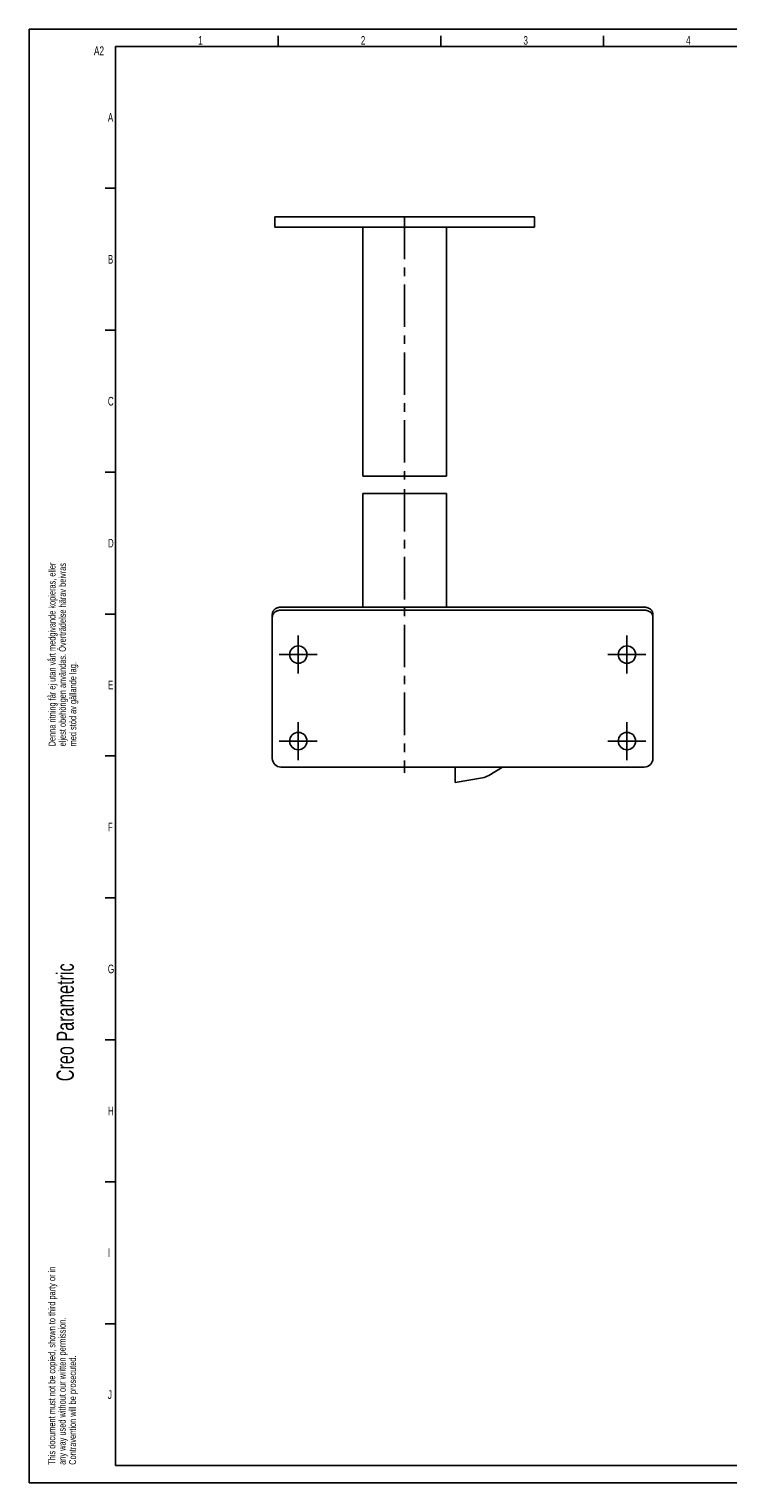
# Model space of a CAD drawing. Extents: x 0 to 594, y 0 to 420.
# Tile 1 of 3: x 0 to 202, y 0 to 420. Entities that reach past the tile are written whole.
import ezdxf

# ---------------------------------------------------------------- set-up
doc = ezdxf.new("R2010")
doc.units = 0
doc.header["$LTSCALE"] = 32.67
doc.linetypes.add('CENTER', pattern=[0.6, 0.375, -0.075, 0.075, -0.075])
doc.layers.get('0').update_dxf_attribs({"linetype": 'CONTINUOUS'})
for name, color, linetype in [('100-201_DXF_CONTINUOUS_LIN', 7, 'CONTINUOUS'), ('130-252_DXF_AXIS', 7, 'CONTINUOUS'), ('130-252_DXF_CONTINUOUS_LIN', 7, 'CONTINUOUS'), ('130-265_DXF_FORMAT', 7, 'CONTINUOUS'), ('136085_DXF_AXIS', 7, 'CONTINUOUS'), ('136085_DXF_CONTINUOUS_LINE', 7, 'CONTINUOUS'), ('APS_LAYHERKODXF_CONTINUOUS', 7, 'CONTINUOUS')]:
    doc.layers.add(name, color=color, linetype=linetype)
doc.styles.get("Standard").update_dxf_attribs({"font": 'txt', "width": 0.7})
doc.styles.add('TEXTSTYLE_2', font='txt', dxfattribs={"width": 0.7})

# ---------------------------------------------------------------- blocks, each defined once
blk = doc.blocks.new('SQS_LAGTEXT_BL0', base_point=(6.83, 146.28))
at = {"layer": '130-265_DXF_FORMAT', "color": 1, "linetype": 'CONTINUOUS'}
for q in [(0, 4.45), (4.76, 0)]:
    blk.add_line((0, -0.01), q, dxfattribs=at)
at = {"layer": '130-265_DXF_FORMAT', "color": 2, "linetype": 'CONTINUOUS', "style": 'TEXTSTYLE_2', "width": 0.7}
for s, height, p in [('Denna ritning får ej utan vårt medgivande kopieras, eller', 2, (7.65, 212.77)), ('eljest obehörigen användas. Överträdelse härav beivras', 2, (10.65, 212.77)), ('med stöd av gällande lag.', 2, (13.65, 212.77)), ('Creo Parametric', 5, (12.94, 116.02)), ('This document must not be copied, shown to third party or in', 2, (7.59, 5.22)), ('any way used without our written permission.', 2, (10.59, 5.22)), ('Contravention will be prosecuted.', 2, (13.59, 5.22))]:
    blk.add_text(s, height=height, rotation=90, dxfattribs=at).set_placement(p)

msp = doc.modelspace()

# ---------------------------------------------------------------- linework, layer by layer
at = {"color": 7, "linetype": 'CONTINUOUS'}
for p, q in [((96.43778, 290.8036), (120.68778, 290.8036)), ((120.68778, 285.8035), (96.43778, 285.8035))]:
    msp.add_line(p, q, dxfattribs=at)
at = {"layer": '100-201_DXF_CONTINUOUS_LIN', "color": 7, "linetype": 'CONTINUOUS'}
for p, q in [((71.06278, 365.80355), (71.06278, 362.80355)), ((71.06278, 365.80355), (146.06278, 365.80355)), ((146.06278, 365.80355), (146.06278, 362.80355)), ((71.06278, 362.80355), (146.06278, 362.80355))]:
    msp.add_line(p, q, dxfattribs=at)
at = {"layer": '130-252_DXF_AXIS', "color": 7, "linetype": 'CENTER'}
for p, q in [((77.81278, 239.30355), (77.81278, 244.80355)), ((172.81278, 239.30355), (172.81278, 244.80355)), ((77.81278, 239.30355), (72.31278, 239.30355)), ((77.81278, 239.30355), (77.81278, 233.80355)), ((77.81278, 239.30355), (83.31278, 239.30355)), ((172.81278, 239.30355), (167.31278, 239.30355)), ((172.81278, 239.30355), (178.31278, 239.30355)), ((172.81278, 239.30355), (172.81278, 233.80355)), ((77.81278, 214.30355), (77.81278, 219.80355)), ((172.81278, 214.30355), (172.81278, 219.80355)), ((77.81278, 214.30355), (72.31278, 214.30355)), ((77.81278, 214.30355), (77.81278, 208.80355)), ((77.81278, 214.30355), (83.31278, 214.30355)), ((172.81278, 214.30355), (167.31278, 214.30355)), ((172.81278, 214.30355), (178.31278, 214.30355)), ((172.81278, 214.30355), (172.81278, 208.80355))]:
    msp.add_line(p, q, dxfattribs=at)
at = {"layer": '130-252_DXF_CONTINUOUS_LIN', "color": 3, "linetype": 'CONTINUOUS'}
msp.add_line((177.81278, 252.99507), (72.81278, 252.99507), dxfattribs=at)
at = {"layer": '130-252_DXF_CONTINUOUS_LIN', "color": 7, "linetype": 'CONTINUOUS'}
for p, q in [((177.81278, 252.13471), (72.81278, 252.13471)), ((70.31278, 209.30355), (70.31278, 250.94719)), ((180.31278, 209.30355), (180.31278, 250.94719)), ((177.81278, 206.80355), (72.81278, 206.80355))]:
    msp.add_line(p, q, dxfattribs=at)
at = {"layer": '130-252_DXF_CONTINUOUS_LIN', "color": 3, "linetype": 'CONTINUOUS'}
for points in [[(70.31278, 250.94719), (70.31833, 251.08207), (70.33434, 251.21525), (70.36082, 251.34671), (70.39797, 251.47702), (70.4456, 251.60563), (70.50309, 251.73088), (70.57056, 251.85275), (70.6479, 251.97127), (70.73411, 252.08493), (70.82931, 252.19368), (70.93339, 252.29756), (71.04502, 252.39526), (71.16429, 252.4867), (71.29111, 252.57196), (71.42386, 252.64994), (71.56262, 252.72056), (71.7073, 252.78392), (71.85608, 252.83919), (72.00899, 252.88628), (72.16598, 252.92529), (72.32506, 252.95572), (72.48555, 252.97742), (72.64813, 252.99053), (72.81278, 252.99507)], [(177.81278, 252.99507), (177.97744, 252.99053), (178.14002, 252.97742), (178.30051, 252.95572), (178.45959, 252.92529), (178.61658, 252.88628), (178.76949, 252.83919), (178.91827, 252.78392), (179.06295, 252.72056), (179.20171, 252.64994), (179.33446, 252.57196), (179.46128, 252.4867), (179.58055, 252.39526), (179.69218, 252.29756), (179.79626, 252.19368), (179.89146, 252.08493), (179.97767, 251.97127), (180.05501, 251.85275), (180.12248, 251.73088), (180.17997, 251.60563), (180.22759, 251.47702), (180.26475, 251.34671), (180.29123, 251.21525), (180.30724, 251.08207), (180.31278, 250.94719)]]:
    msp.add_lwpolyline(points, dxfattribs=at)
at = {"layer": '130-252_DXF_CONTINUOUS_LIN', "color": 7, "linetype": 'CONTINUOUS'}
for points in [[(72.81278, 252.13471), (72.64813, 252.13017), (72.48555, 252.11705), (72.32506, 252.09536), (72.16598, 252.06492), (72.00899, 252.02591), (71.85608, 251.97882), (71.7073, 251.92355), (71.56262, 251.8602), (71.42386, 251.78958), (71.29111, 251.71159), (71.16429, 251.62634), (71.04502, 251.5349), (70.93339, 251.4372), (70.82931, 251.33331), (70.73411, 251.22457), (70.6479, 251.11091), (70.57056, 250.99239), (70.50309, 250.87052), (70.4456, 250.74526), (70.39797, 250.61666), (70.36082, 250.48635), (70.33434, 250.35488), (70.31833, 250.22171), (70.31278, 250.08683)], [(180.31278, 250.08683), (180.30724, 250.22171), (180.29123, 250.35488), (180.26475, 250.48635), (180.22759, 250.61666), (180.17997, 250.74526), (180.12248, 250.87052), (180.05501, 250.99239), (179.97767, 251.11091), (179.89146, 251.22457), (179.79626, 251.33331), (179.69218, 251.4372), (179.58055, 251.5349), (179.46128, 251.62634), (179.33446, 251.71159), (179.20171, 251.78958), (179.06295, 251.8602), (178.91827, 251.92355), (178.76949, 251.97882), (178.61658, 252.02591), (178.45959, 252.06492), (178.30051, 252.09536), (178.14002, 252.11705), (177.97744, 252.13017), (177.81278, 252.13471)]]:
    msp.add_lwpolyline(points, dxfattribs=at)
for centre in [(77.81278, 239.30355), (172.81278, 239.30355), (77.81278, 214.30355), (172.81278, 214.30355)]:
    msp.add_circle(centre, 2.5, dxfattribs=at)
for centre, start, end in [((72.81278, 209.30355), 180, 270), ((177.81278, 209.30355), 270, 360)]:
    msp.add_arc(centre, 2.5, start, end, dxfattribs=at)
at = {"layer": '130-265_DXF_FORMAT', "color": 7, "linetype": 'CONTINUOUS'}
for p, q in [((0, 0), (0, 420)), ((0, 420), (594, 420)), ((72, 415), (72, 418)), ((119, 415), (119, 418)), ((166, 415), (166, 418)), ((25, 415), (25, 5)), ((589, 415), (25, 415)), ((25, 374), (22, 374)), ((25, 333), (22, 333)), ((25, 292), (22, 292)), ((25, 251), (22, 251)), ((25, 210), (22, 210)), ((25, 169), (22, 169)), ((25, 128), (22, 128)), ((25, 87), (22, 87)), ((25, 46), (22, 46)), ((25, 5), (589, 5)), ((0, 0), (594, 0))]:
    msp.add_line(p, q, dxfattribs=at)
at = {"layer": '136085_DXF_AXIS', "color": 7, "linetype": 'CENTER'}
for p, q in [((108.56278, 365.80355), (108.56278, 287.8336)), ((108.56278, 287.10459), (108.56278, 205.17882))]:
    msp.add_line(p, q, dxfattribs=at)
at = {"layer": '136085_DXF_CONTINUOUS_LINE', "color": 7, "linetype": 'CONTINUOUS'}
for p, q in [((96.43778, 362.80355), (96.43778, 290.8036)), ((120.68778, 362.80355), (120.68778, 290.8036)), ((96.43778, 285.8035), (96.43778, 252.99507)), ((120.68778, 285.8035), (120.68778, 252.99507))]:
    msp.add_line(p, q, dxfattribs=at)
at = {"layer": 'APS_LAYHERKODXF_CONTINUOUS', "color": 7, "linetype": 'CONTINUOUS'}
for p, q in [((123.18778, 206.80355), (123.18778, 202.30355)), ((132.86762, 204.37152), (136.79913, 206.80355)), ((123.18778, 202.30355), (131.10546, 203.69965))]:
    msp.add_line(p, q, dxfattribs=at)
msp.add_arc((130.23722, 208.62369), 5, 280, 301.740994, dxfattribs=at)

# ---------------------------------------------------------------- block references
at = {"layer": '130-265_DXF_FORMAT', "color": 2, "linetype": 'CONTINUOUS'}
msp.add_blockref('SQS_LAGTEXT_BL0', (6.82515, 146.28232), dxfattribs=at)

# ---------------------------------------------------------------- texts
at = {"layer": '130-265_DXF_FORMAT', "color": 2, "linetype": 'CONTINUOUS', "attachment_point": 1}
for s, insert, char_height, width in [('1', (48.89085, 417.97664), 2.5, 2.1428571), ('2', (95.89085, 417.97664), 2.5, 2.9464286), ('3', (142.89085, 417.97664), 2.5, 2.6785714), ('4', (189.89085, 417.97664), 2.5, 2.9464286), ('A2', (18.75487, 415.01263), 2.55, 6.2839286), ('A', (22.77329, 395.73177), 2.5, 3.2142857), ('B', (22.77329, 354.73177), 2.5, 2.9464286), ('C', (22.77329, 313.73177), 2.5, 3.125), ('D', (22.77329, 272.73177), 2.5, 3.3928571), ('E', (22.77329, 231.73177), 2.5, 2.6785714), ('F', (22.77329, 190.73177), 2.5, 2.6785714), ('G', (22.77329, 149.73177), 2.5, 2.9464286), ('H', (22.77329, 108.73177), 2.5, 2.9464286), ('I', (22.77329, 67.73177), 2.5, 2.4107143), ('J', (22.77329, 26.73177), 2.5, 2.4107143)]:
    msp.add_mtext(s, dxfattribs=dict(at, insert=insert, char_height=char_height, width=width))

doc.saveas('drawing.dxf')
